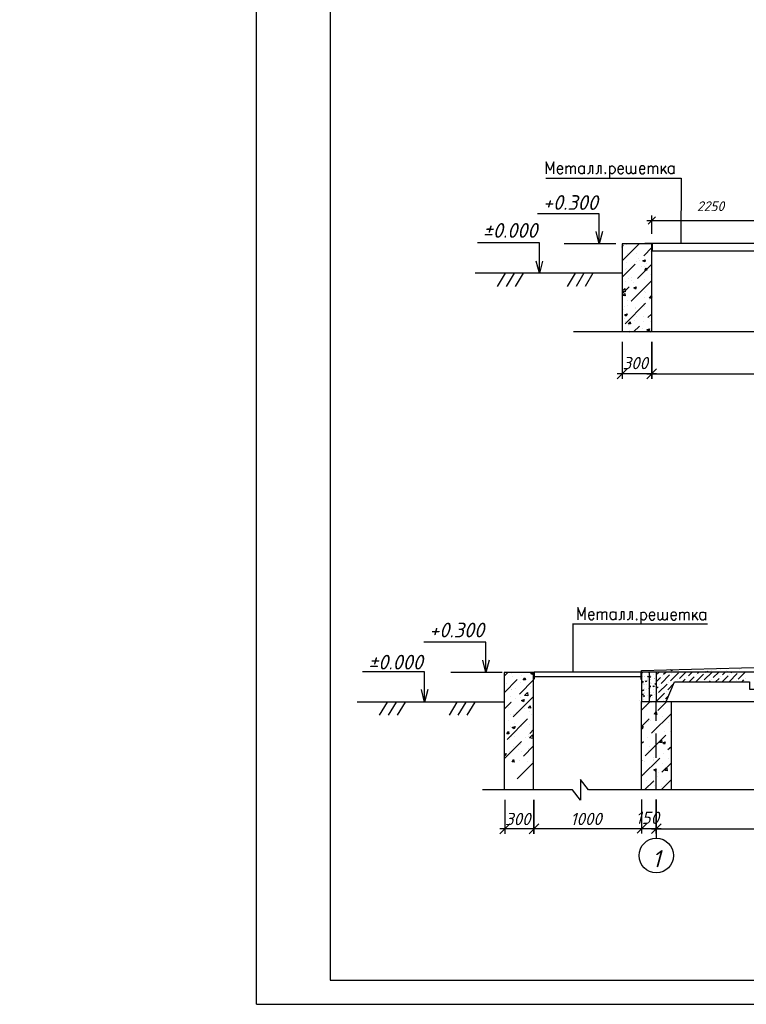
# Model space of a CAD drawing. Extents: x -119078 to 1619993, y 264752 to 340742.
# Tile 119 of 220: x 748372 to 763192, y 297220 to 317316. Entities that reach past the tile are written whole.
import ezdxf

# ---------------------------------------------------------------- set-up
doc = ezdxf.new("R2010")
doc.units = 0
doc.header["$MEASUREMENT"] = 0
doc.linetypes.add('CONTI', pattern=[0])
doc.layers.get('0').update_dxf_attribs({"color": 250, "linetype": 'CONTI'})
doc.layers.add('PDF _Геометрия', color=250, linetype='Continuous')
doc.layers.add('PDF _Текст', color=7, linetype='Continuous')
doc.styles.add('ICOCPEUR', font='isocpeui.ttf')
doc.styles.add('PDF ISOCPEUR Italic', font='isocpeui.ttf')

msp = doc.modelspace()

# ---------------------------------------------------------------- linework, layer by layer
at = {"layer": 'PDF _Геометрия', "color": 7, "lineweight": -3}
for p, q in [((761054.74, 301599.542), (761054.74, 303402.989)), ((759975.664, 301599.542), (759810.559, 301809.097)), ((759810.559, 301809.097), (759810.559, 301389.986)), ((759810.559, 301389.986), (759645.455, 301599.542))]:
    msp.add_line(p, q, dxfattribs=at)
at = {"layer": 'PDF _Геометрия', "lineweight": -3}
msp.add_line((753204.302, 297220.374), (816197.944, 297220.374), dxfattribs=at)
msp.add_lwpolyline([(753204.302, 297220.374), (753204.302, 326913.75), (816197.944, 326913.75), (816197.944, 297220.374)], dxfattribs=at)
at = {"layer": 'PDF _Геометрия', "lineweight": 30}
msp.add_lwpolyline([(754702.941, 297715.687), (815702.631, 297715.687), (815702.631, 326418.437), (754702.941, 326418.437)], close=True, dxfattribs=at)
at = {"layer": 'PDF _Геометрия', "color": 7, "lineweight": -3}
for points in [[(759264.588, 314169.044), (759264.588, 314416.701), (759188.386, 314238.896), (759112.184, 314416.701), (759112.184, 314169.044)], [(759334.44, 314264.297), (759448.743, 314264.297), (759448.743, 314289.698), (759436.043, 314315.098), (759429.692, 314321.448), (759410.642, 314334.149), (759378.891, 314334.149), (759359.841, 314321.448), (759340.79, 314302.398), (759334.44, 314264.297), (759334.44, 314238.896), (759340.79, 314207.145), (759359.841, 314181.745), (759378.891, 314169.044), (759410.642, 314169.044), (759429.692, 314181.745), (759448.743, 314207.145)], [(759512.245, 314334.149), (759512.245, 314169.044)], [(759512.245, 314289.698), (759543.995, 314321.448), (759563.046, 314334.149), (759582.096, 314334.149), (759601.147, 314321.448), (759607.497, 314289.698), (759607.497, 314169.044)], [(759607.497, 314289.698), (759639.248, 314321.448), (759658.298, 314334.149), (759677.349, 314334.149), (759696.399, 314321.448), (759702.75, 314289.698), (759702.75, 314169.044)], [(759886.904, 314207.145), (759867.854, 314181.745), (759848.803, 314169.044), (759817.053, 314169.044), (759798.002, 314181.745), (759791.652, 314194.445), (759778.952, 314207.145), (759772.601, 314238.896), (759772.601, 314264.297), (759778.952, 314302.398), (759798.002, 314321.448), (759817.053, 314334.149), (759848.803, 314334.149), (759867.854, 314321.448), (759886.904, 314302.398)], [(759886.904, 314334.149), (759886.904, 314169.044)], [(760058.359, 314169.044), (760058.359, 314334.149), (760001.207, 314334.149), (760001.207, 314219.846), (759988.507, 314181.745), (759969.457, 314169.044), (759950.406, 314169.044)], [(760229.813, 314169.044), (760229.813, 314334.149), (760172.662, 314334.149), (760172.662, 314219.846), (760159.961, 314181.745), (760140.911, 314169.044), (760121.86, 314169.044)], [(760401.268, 314334.149), (760401.268, 314086.492)], [(760401.268, 314302.398), (760420.318, 314321.448), (760439.369, 314334.149), (760464.769, 314334.149), (760483.82, 314321.448), (760502.87, 314302.398), (760515.571, 314264.297), (760515.571, 314238.896), (760502.87, 314207.145), (760483.82, 314181.745), (760464.769, 314169.044), (760439.369, 314169.044), (760420.318, 314181.745), (760401.268, 314207.145)], [(760572.722, 314264.297), (760687.025, 314264.297), (760687.025, 314289.698), (760674.325, 314315.098), (760667.975, 314321.448), (760648.924, 314334.149), (760617.173, 314334.149), (760598.123, 314321.448), (760579.072, 314302.398), (760572.722, 314264.297), (760572.722, 314238.896), (760579.072, 314207.145), (760598.123, 314181.745), (760617.173, 314169.044), (760648.924, 314169.044), (760667.975, 314181.745), (760687.025, 314207.145)], [(760845.779, 314219.846), (760820.379, 314181.745), (760801.328, 314169.044), (760782.278, 314169.044), (760763.227, 314181.745), (760750.527, 314219.846), (760750.527, 314334.149)], [(760941.032, 314219.846), (760915.631, 314181.745), (760896.581, 314169.044), (760877.53, 314169.044), (760858.48, 314181.745), (760845.779, 314219.846), (760845.779, 314334.149)], [(760941.032, 314169.044), (760941.032, 314334.149)], [(761010.884, 314264.297), (761125.187, 314264.297), (761125.187, 314289.698), (761112.486, 314315.098), (761106.136, 314321.448), (761087.086, 314334.149), (761055.335, 314334.149), (761036.284, 314321.448), (761017.234, 314302.398), (761010.884, 314264.297), (761010.884, 314238.896), (761017.234, 314207.145), (761036.284, 314181.745), (761055.335, 314169.044), (761087.086, 314169.044), (761106.136, 314181.745), (761125.187, 314207.145)], [(761188.688, 314334.149), (761188.688, 314169.044)], [(761188.688, 314289.698), (761220.439, 314321.448), (761239.49, 314334.149), (761258.54, 314334.149), (761277.591, 314321.448), (761283.941, 314289.698), (761283.941, 314169.044)], [(761283.941, 314289.698), (761315.692, 314321.448), (761334.742, 314334.149), (761353.793, 314334.149), (761372.843, 314321.448), (761379.193, 314289.698), (761379.193, 314169.044)], [(761455.395, 314334.149), (761455.395, 314169.044)], [(761550.648, 314334.149), (761455.395, 314219.846)], [(761715.752, 314207.145), (761696.702, 314181.745), (761677.651, 314169.044), (761645.9, 314169.044), (761626.85, 314181.745), (761620.5, 314194.445), (761607.799, 314207.145), (761601.449, 314238.896), (761601.449, 314264.297), (761607.799, 314302.398), (761626.85, 314321.448), (761645.9, 314334.149), (761677.651, 314334.149), (761696.702, 314321.448), (761715.752, 314302.398)], [(761715.752, 314334.149), (761715.752, 314169.044)], [(761493.496, 314264.297), (761563.348, 314169.044)], [(759105.834, 314080.142), (761861.806, 314080.142), (761855.456, 312752.957)], [(760191.712, 312740.257), (760191.712, 312994.264), (760191.712, 313356.223), (758934.38, 313356.223)], [(760261.564, 312994.264), (760191.712, 312740.257), (760128.211, 312994.264)], [(758972.481, 312143.341), (758972.481, 312390.998), (758972.481, 312759.308), (757708.798, 312759.308)], [(760528.271, 312740.257), (759474.144, 312740.257)], [(761264.89, 310943.16), (761264.89, 312740.257), (760661.625, 312740.257), (760661.625, 310943.16)], [(761125.187, 312746.607), (761125.187, 312752.957), (761271.24, 312752.957), (761271.24, 312600.553), (763741.455, 312600.553), (763741.455, 312752.957), (763595.401, 312752.957), (763595.401, 312746.607)], [(761131.537, 312746.607), (761131.537, 312746.607)], [(761245.84, 312740.257), (761131.537, 312740.257)], [(761264.89, 312606.904), (761264.89, 312721.207)], [(761271.24, 312752.957), (763595.401, 312752.957)], [(761322.042, 312759.308), (761322.042, 312759.308)], [(761423.644, 312759.308), (761423.644, 312759.308)], [(761525.247, 312759.308), (761525.247, 312759.308)], [(761620.5, 312759.308), (761620.5, 312759.308)], [(761722.102, 312759.308), (761722.102, 312759.308)], [(761823.705, 312759.308), (761823.705, 312759.308)], [(761925.307, 312759.308), (761925.307, 312759.308)], [(762020.56, 312759.308), (762020.56, 312759.308)], [(762122.163, 312759.308), (762122.163, 312759.308)], [(762223.765, 312759.308), (762223.765, 312759.308)], [(762325.368, 312759.308), (762325.368, 312759.308)], [(762420.62, 312759.308), (762420.62, 312759.308)], [(762522.223, 312759.308), (762522.223, 312759.308)], [(762623.826, 312759.308), (762623.826, 312759.308)], [(762725.428, 312759.308), (762725.428, 312759.308)], [(762820.681, 312759.308), (762820.681, 312759.308)], [(762922.283, 312759.308), (762922.283, 312759.308)], [(763023.886, 312759.308), (763023.886, 312759.308)], [(763125.489, 312759.308), (763125.489, 312759.308)], [(761271.24, 312606.904), (761271.24, 312606.904)], [(759035.982, 312390.998), (758972.481, 312143.341), (758902.629, 312390.998)], [(760661.625, 312143.341), (757664.346, 312143.341)], [(758273.962, 312143.341), (758108.858, 311870.284)], [(758458.117, 312143.341), (758293.013, 311870.284)], [(758642.272, 312143.341), (758477.168, 311870.284)], [(759702.75, 312143.341), (759537.645, 311870.284)], [(759880.554, 312143.341), (759721.8, 311870.284)], [(760064.709, 312143.341), (759905.955, 311870.284)], [(771863.317, 310943.16), (767265.797, 310943.16), (765925.912, 310943.16), (765760.807, 311152.716), (765760.807, 310733.605), (765602.053, 310943.16), (764262.168, 310943.16), (759664.649, 310943.16)], [(759905.36, 305066.732), (759905.36, 305320.739), (759829.158, 305136.584), (759752.956, 305320.739), (759752.956, 305066.732)], [(759975.212, 305161.985), (760089.514, 305161.985), (760089.514, 305187.386), (760076.814, 305212.786), (760070.464, 305225.487), (760051.413, 305231.837), (760019.663, 305231.837), (760000.612, 305225.487), (759981.562, 305200.086), (759975.212, 305161.985), (759975.212, 305136.584), (759981.562, 305104.833), (760000.612, 305079.433), (760019.663, 305066.732), (760051.413, 305066.732), (760070.464, 305079.433), (760089.514, 305104.833)], [(760153.016, 305231.837), (760153.016, 305066.732)], [(760153.016, 305187.386), (760184.767, 305225.487), (760203.817, 305231.837), (760222.868, 305231.837), (760241.918, 305225.487), (760248.269, 305187.386), (760248.269, 305066.732)], [(760248.269, 305187.386), (760280.019, 305225.487), (760299.07, 305231.837), (760318.12, 305231.837), (760337.171, 305225.487), (760343.521, 305187.386), (760343.521, 305066.732)], [(760527.676, 305104.833), (760508.625, 305079.433), (760489.575, 305066.732), (760457.824, 305066.732), (760438.774, 305079.433), (760432.423, 305092.133), (760419.723, 305104.833), (760413.373, 305136.584), (760413.373, 305161.985), (760419.723, 305200.086), (760438.774, 305225.487), (760457.824, 305231.837), (760489.575, 305231.837), (760508.625, 305225.487), (760527.676, 305200.086)], [(760527.676, 305231.837), (760527.676, 305066.732)], [(760699.13, 305066.732), (760699.13, 305231.837), (760641.979, 305231.837), (760641.979, 305117.534), (760629.279, 305079.433), (760610.228, 305066.732), (760591.178, 305066.732)], [(760870.585, 305066.732), (760870.585, 305231.837), (760813.433, 305231.837), (760813.433, 305117.534), (760800.733, 305079.433), (760781.683, 305066.732), (760762.632, 305066.732)], [(761042.039, 305226.454), (761042.039, 304978.797)], [(761042.039, 305194.703), (761061.09, 305220.103), (761080.14, 305226.454), (761105.541, 305226.454), (761124.591, 305220.103), (761143.642, 305194.703), (761156.342, 305156.602), (761156.342, 305131.201), (761143.642, 305099.45), (761124.591, 305074.05), (761105.541, 305061.349), (761080.14, 305061.349), (761061.09, 305074.05), (761042.039, 305099.45)], [(761213.494, 305156.602), (761327.797, 305156.602), (761327.797, 305182.002), (761315.096, 305207.403), (761308.746, 305220.103), (761289.696, 305226.454), (761257.945, 305226.454), (761238.894, 305220.103), (761219.844, 305194.703), (761213.494, 305156.602), (761213.494, 305131.201), (761219.844, 305099.45), (761238.894, 305074.05), (761257.945, 305061.349), (761289.696, 305061.349), (761308.746, 305074.05), (761327.797, 305099.45)], [(761486.551, 305112.151), (761461.15, 305074.05), (761442.1, 305061.349), (761423.049, 305061.349), (761403.999, 305074.05), (761391.298, 305112.151), (761391.298, 305226.454)], [(761581.803, 305112.151), (761556.403, 305074.05), (761537.352, 305061.349), (761518.302, 305061.349), (761499.251, 305074.05), (761486.551, 305112.151), (761486.551, 305226.454)], [(761581.803, 305061.349), (761581.803, 305226.454)], [(761651.655, 305156.602), (761765.958, 305156.602), (761765.958, 305182.002), (761753.258, 305207.403), (761746.908, 305220.103), (761727.857, 305226.454), (761696.106, 305226.454), (761677.056, 305220.103), (761658.005, 305194.703), (761651.655, 305156.602), (761651.655, 305131.201), (761658.005, 305099.45), (761677.056, 305074.05), (761696.106, 305061.349), (761727.857, 305061.349), (761746.908, 305074.05), (761765.958, 305099.45)], [(761829.46, 305226.454), (761829.46, 305061.349)], [(761829.46, 305182.002), (761861.211, 305220.103), (761880.261, 305226.454), (761899.312, 305226.454), (761918.362, 305220.103), (761924.712, 305182.002), (761924.712, 305061.349)], [(761924.712, 305182.002), (761956.463, 305220.103), (761975.514, 305226.454), (761994.564, 305226.454), (762013.615, 305220.103), (762019.965, 305182.002), (762019.965, 305061.349)], [(762096.167, 305226.454), (762096.167, 305061.349)], [(762191.419, 305226.454), (762096.167, 305112.151)], [(762134.268, 305156.602), (762204.12, 305061.349)], [(762356.524, 305099.45), (762337.473, 305074.05), (762318.423, 305061.349), (762286.672, 305061.349), (762267.621, 305074.05), (762261.271, 305086.75), (762248.571, 305099.45), (762242.221, 305131.201), (762242.221, 305156.602), (762248.571, 305194.703), (762267.621, 305220.103), (762286.672, 305226.454), (762318.423, 305226.454), (762337.473, 305220.103), (762356.524, 305194.703)], [(762356.524, 305226.454), (762356.524, 305061.349)], [(762400.975, 304977.83), (759645.003, 304977.83)], [(759651.353, 304977.83), (759651.353, 303999.904)], [(757879.657, 303993.554), (757879.657, 304241.211), (757879.657, 304609.52), (756615.974, 304609.52)], [(757949.509, 304241.211), (757879.657, 303993.554), (757816.155, 304241.211)], [(756628.674, 303390.289), (756628.674, 303644.295), (756628.674, 304006.255), (755364.991, 304006.255)], [(758209.865, 303993.554), (757162.088, 303993.554)], [(758851.232, 301593.192), (758851.232, 303993.554), (758254.317, 303993.554), (758254.317, 301593.192)], [(758711.529, 303999.904), (758863.933, 303999.904), (758863.933, 303853.851), (758857.582, 303853.851)], [(758717.879, 303999.904), (758717.879, 303999.904)], [(758838.532, 303993.554), (758717.879, 303993.554)], [(758851.232, 303860.201), (758851.232, 303974.504)], [(758857.582, 303860.201), (758857.582, 303860.201)], [(761042.039, 303999.904), (758863.933, 303999.904)], [(761042.039, 303904.652), (758863.933, 303904.652)], [(758914.734, 304006.255), (758914.734, 304006.255)], [(759016.337, 304006.255), (759016.337, 304006.255)], [(759111.589, 304006.255), (759111.589, 304006.255)], [(759213.192, 304006.255), (759213.192, 304006.255)], [(759416.397, 304006.255), (759416.397, 304006.255)], [(759511.649, 304006.255), (759511.649, 304006.255)], [(759613.252, 304006.255), (759613.252, 304006.255)], [(759714.855, 304006.255), (759714.855, 304006.255)], [(759816.457, 304006.255), (759816.457, 304006.255)], [(759911.71, 304006.255), (759911.71, 304006.255)], [(760013.313, 304006.255), (760013.313, 304006.255)], [(760114.915, 304006.255), (760114.915, 304006.255)], [(760216.518, 304006.255), (760216.518, 304006.255)], [(760311.77, 304006.255), (760311.77, 304006.255)], [(760413.373, 304006.255), (760413.373, 304006.255)], [(760514.976, 304006.255), (760514.976, 304006.255)], [(760616.578, 304006.255), (760616.578, 304006.255)], [(761194.443, 303999.904), (761042.039, 303999.904), (761042.039, 303853.851), (761048.389, 303853.851)], [(761658.005, 303999.904), (761054.74, 303999.904), (761054.74, 303402.989), (761658.005, 303402.989), (761658.005, 301599.542)], [(756698.526, 303644.295), (756628.674, 303390.289), (756565.173, 303644.295)], [(758254.317, 303390.289), (755257.039, 303390.289)], [(755866.654, 303390.289), (755701.55, 303123.582)], [(756050.809, 303390.289), (755885.705, 303123.582)], [(756234.964, 303390.289), (756069.86, 303123.582)], [(757289.091, 303390.289), (757130.337, 303123.582)], [(757473.246, 303390.289), (757308.142, 303123.582)], [(757657.401, 303390.289), (757492.297, 303123.582)], [(761016.639, 303415.689), (761016.639, 303415.689)], [(761048.389, 303269.635), (761048.389, 303269.635)], [(761054.74, 303269.635), (761054.74, 303383.938)], [(761073.79, 303402.989), (761188.093, 303402.989)], [(761188.093, 303409.339), (761188.093, 303409.339)], [(761556.403, 303402.989), (773158.155, 303402.989)], [(774656.794, 301599.542), (768859.093, 301599.542), (767519.208, 301599.542), (767354.104, 301809.097), (767354.104, 301389.986), (767189, 301599.542), (765855.465, 301599.542), (759975.664, 301599.542)], [(759645.455, 301599.542), (757808.375, 301599.542)]]:
    msp.add_lwpolyline(points, dxfattribs=at)
for points in [[(760312.365, 314194.445), (760306.015, 314181.745), (760312.365, 314169.044), (760325.066, 314181.745)], [(760953.137, 305086.75), (760946.787, 305074.05), (760953.137, 305061.349), (760965.837, 305074.05)], [(766160.273, 303999.904), (761054.74, 303999.904), (761054.74, 304031.655), (766153.923, 304171.359)], [(761727.857, 303803.049), (763258.247, 303803.049), (763258.247, 303650.645), (763461.452, 303650.645), (763461.452, 303803.049), (765912.616, 303803.049), (765912.616, 303650.645), (766109.471, 303650.645), (766109.471, 303803.049), (766160.273, 303803.049), (766160.273, 303999.904), (761353.197, 303999.904), (761353.197, 303402.989), (761556.403, 303402.989)]]:
    msp.add_lwpolyline(points, close=True, dxfattribs=at)
at = {"layer": 'PDF _Геометрия', "color": 251, "lineweight": -3, "true_color": 0x535353}
for points in [[(761341.092, 313292.722), (761188.688, 313140.318)], [(761264.89, 312943.462), (761264.89, 313318.122)], [(761163.288, 313216.52), (763843.057, 313216.52)], [(760661.625, 310739.955), (760661.625, 309984.285)], [(760763.227, 310187.49), (760560.022, 309984.285)], [(761360.143, 310085.888), (760560.022, 310085.888)], [(761163.288, 310085.888), (770364.677, 310085.888)], [(758264.149, 301396.336), (758264.149, 300697.818)], [(761054.74, 301402.687), (761054.74, 300704.168)], [(761353.197, 300704.168), (761353.197, 301402.687), (761353.197, 300602.566)], [(758365.752, 300901.023), (758162.547, 300697.818)], [(761166.175, 300907.374), (760962.97, 300710.519)], [(758962.667, 300799.421), (758162.547, 300799.421)], [(761166.175, 300799.421), (758765.812, 300799.421)], [(761454.8, 300799.421), (761054.74, 300799.421), (760324.471, 300799.421)], [(761257.945, 300799.421), (773456.613, 300799.421)]]:
    msp.add_lwpolyline(points, dxfattribs=at)
at = {"layer": 'PDF _Геометрия', "color": 8, "lineweight": -3, "true_color": 0x767676}
for points in [[(760661.625, 312397.348), (761004.533, 312740.257)], [(760661.625, 312721.207), (760680.675, 312727.557)], [(760661.625, 312676.755), (760680.675, 312721.207)], [(760756.877, 312727.557), (760756.877, 312727.557)], [(760763.227, 312543.402), (760763.227, 312543.402)], [(760769.577, 312518.001), (760769.577, 312518.001)], [(760960.082, 312543.402), (760960.082, 312543.402)], [(761099.786, 312498.951), (761264.89, 312664.055)], [(761137.887, 312530.702), (761137.887, 312530.702)], [(761207.739, 312619.604), (761207.739, 312619.604)], [(761245.84, 312581.503), (761245.84, 312581.503)], [(760661.625, 312060.789), (760928.331, 312327.496)], [(760744.177, 312473.55), (760744.177, 312473.55)], [(760750.527, 312352.897), (760750.527, 312352.897)], [(760947.382, 312378.298), (760947.382, 312378.298)], [(760972.783, 312035.389), (761264.89, 312327.496)], [(760998.183, 312435.449), (760998.183, 312435.449)], [(761010.884, 312410.048), (761010.884, 312410.048)], [(761163.288, 312333.846), (761163.288, 312333.846)], [(760737.827, 312219.543), (760737.827, 312219.543)], [(760756.877, 312244.944), (760756.877, 312244.944)], [(761048.985, 312283.045), (761048.985, 312283.045)], [(761125.187, 312276.695), (761125.187, 312276.695)], [(761239.49, 312111.591), (761239.49, 312111.591)], [(760725.126, 311971.887), (760725.126, 311971.887)], [(760794.978, 312035.389), (760794.978, 312035.389)], [(760845.779, 312048.089), (760845.779, 312048.089)], [(760845.779, 311571.827), (761264.89, 311990.938)], [(760845.779, 311984.587), (760845.779, 311984.587)], [(760890.231, 311946.486), (760890.231, 311946.486)], [(761118.836, 312022.688), (761118.836, 312022.688)], [(761252.19, 312035.389), (761252.19, 312035.389)], [(760661.625, 311724.231), (760801.328, 311863.934)], [(760661.625, 311781.382), (760712.426, 311832.183), (760718.776, 311762.332), (760661.625, 311768.682)], [(760718.776, 311717.88), (760718.776, 311717.88)], [(761106.136, 311768.682), (761106.136, 311768.682)], [(761131.537, 311743.281), (761131.537, 311743.281)], [(760699.726, 311660.729), (760699.726, 311660.729)], [(760718.776, 311108.264), (761137.887, 311527.375)], [(760763.227, 311578.177), (760763.227, 311578.177)], [(760858.48, 311559.126), (760858.48, 311559.126)], [(761099.786, 311514.675), (761099.786, 311514.675)], [(761106.136, 311641.678), (761106.136, 311641.678)], [(761207.739, 311654.379), (761207.739, 311654.379)], [(761264.89, 311635.328), (761220.439, 311635.328), (761258.54, 311679.779), (761264.89, 311654.379)], [(761226.789, 311609.928), (761226.789, 311609.928)], [(760661.625, 311387.672), (760674.325, 311400.372)], [(760706.076, 311463.874), (760706.076, 311463.874)], [(760712.426, 311292.419), (760763.227, 311311.47), (760744.177, 311267.019), (760706.076, 311292.419)], [(760763.227, 311482.924), (760763.227, 311482.924)], [(760928.331, 311444.823), (760928.331, 311444.823)], [(760941.032, 311413.072), (760941.032, 311413.072)], [(761118.836, 311470.224), (761118.836, 311470.224)], [(761182.338, 311235.268), (761264.89, 311311.47)], [(760699.726, 311209.867), (760699.726, 311209.867)], [(760725.126, 311146.365), (760725.126, 311146.365)], [(760915.631, 311171.766), (760915.631, 311171.766)], [(760953.732, 311254.318), (760953.732, 311254.318)], [(761087.086, 311260.668), (761087.086, 311260.668)], [(761099.786, 311146.365), (761099.786, 311146.365)], [(761207.739, 311209.867), (761207.739, 311209.867)], [(761233.139, 311146.365), (761233.139, 311146.365)], [(760687.025, 310955.86), (760687.025, 310955.86)], [(760788.628, 311070.163), (760788.628, 311070.163)], [(760794.978, 310943.16), (760814.029, 310962.211), (760814.029, 310943.16)], [(760890.231, 310943.16), (761010.884, 311063.813)], [(761080.735, 311006.662), (761080.735, 311006.662)], [(761214.089, 311006.662), (761201.389, 310962.211), (761163.288, 310987.611), (761220.439, 311006.662)], [(761226.789, 310943.16), (761264.89, 310974.911)], [(761677.056, 304050.706), (761670.706, 304025.305), (761645.305, 304044.356), (761651.655, 304044.356)], [(762674.032, 304063.406), (762674.032, 304063.406)], [(763061.392, 304050.706), (763061.392, 304050.706)], [(758254.317, 303917.352), (758330.519, 303993.554)], [(758254.317, 303580.794), (758521.024, 303847.501)], [(758394.02, 303974.504), (758394.02, 303974.504)], [(758419.421, 303904.652), (758419.421, 303904.652)], [(758603.576, 303930.053), (758603.576, 303930.053)], [(758844.882, 303993.554), (758832.182, 303949.103), (758794.081, 303974.504), (758838.532, 303993.554)], [(758800.431, 303961.804), (758800.431, 303961.804)], [(758800.431, 303955.453), (758800.431, 303955.453)], [(761073.79, 303917.352), (761073.79, 303917.352)], [(761111.891, 303911.002), (761111.891, 303911.002)], [(761118.241, 303999.904), (761118.241, 303999.904)], [(761124.591, 303911.002), (761124.591, 303911.002)], [(761175.393, 303872.901), (761175.393, 303872.901)], [(761181.743, 303847.501), (761181.743, 303847.501)], [(761194.443, 303999.904), (761194.443, 303999.904)], [(761213.494, 303999.904), (761213.494, 303987.204), (761200.793, 303999.904), (761207.144, 303999.904)], [(761232.544, 303936.403), (761232.544, 303936.403)], [(761232.544, 303847.501), (761232.544, 303847.501)], [(761245.245, 303930.053), (761245.245, 303930.053)], [(761245.245, 303847.501), (761245.245, 303847.501)], [(761257.945, 303904.652), (761257.945, 303904.652)], [(761296.046, 303949.103), (761296.046, 303949.103)], [(761315.096, 303866.551), (761315.096, 303866.551)], [(761327.797, 303872.901), (761327.797, 303872.901)], [(761327.797, 303860.201), (761327.797, 303860.201)], [(761353.197, 303942.753), (761416.699, 303999.904)], [(761353.197, 303898.302), (761353.197, 303898.302)], [(761353.197, 303891.952), (761353.197, 303891.952)], [(761353.197, 303803.049), (761442.1, 303891.952)], [(761454.8, 303771.299), (761626.255, 303942.753)], [(761473.851, 303923.703), (761473.851, 303923.703)], [(761505.601, 304006.255), (761505.601, 304006.255)], [(761505.601, 303955.453), (761550.053, 303999.904)], [(761645.305, 303822.1), (761810.409, 303987.204)], [(761658.005, 303974.504), (761658.005, 303974.504)], [(761772.308, 304044.356), (761772.308, 304044.356)], [(761829.46, 303872.901), (761956.463, 303999.904)], [(761892.961, 303803.049), (761943.763, 303853.851)], [(761981.864, 303891.952), (761981.864, 303891.952)], [(762013.615, 303923.703), (762089.817, 303999.904)], [(762026.315, 303803.049), (762127.918, 303904.652)], [(762159.668, 303803.049), (762318.423, 303955.453)], [(762166.019, 303942.753), (762166.019, 303942.753)], [(762197.769, 303974.504), (762223.17, 303999.904)], [(762331.123, 303841.15), (762496.227, 303999.904)], [(762350.173, 303987.204), (762350.173, 303987.204)], [(762356.524, 304018.955), (762356.524, 304018.955)], [(762375.574, 304006.255), (762413.675, 304018.955)], [(762375.574, 303999.904), (762375.574, 303999.904)], [(762407.325, 303999.904), (762407.325, 304018.955)], [(762483.527, 304038.005), (762483.527, 304038.005)], [(762483.527, 303853.851), (762483.527, 303853.851)], [(762515.278, 303891.952), (762629.581, 303999.904)], [(762566.079, 303803.049), (762635.931, 303872.901)], [(762667.682, 303904.652), (762667.682, 303904.652)], [(762699.433, 303803.049), (762820.086, 303923.703)], [(762705.783, 303942.753), (762762.934, 303999.904)], [(762794.685, 304038.005), (762794.685, 304038.005)], [(762807.385, 304018.955), (762807.385, 304018.955)], [(762839.136, 303803.049), (763004.24, 303974.504)], [(762851.836, 303955.453), (762851.836, 303955.453)], [(762889.937, 303987.204), (762896.288, 303999.904)], [(763023.291, 303853.851), (763169.345, 303999.904)], [(763175.695, 303872.901), (763175.695, 303872.901)], [(758298.768, 303758.598), (758298.768, 303758.598)], [(758406.721, 303650.645), (758406.721, 303650.645)], [(758489.273, 303676.046), (758489.273, 303676.046)], [(758565.475, 303549.043), (758851.232, 303841.15)], [(758590.875, 303796.699), (758590.875, 303796.699)], [(758794.081, 303701.447), (758794.081, 303701.447)], [(758851.232, 303726.847), (758851.232, 303726.847)], [(761073.79, 303777.649), (761073.79, 303777.649)], [(761092.841, 303764.948), (761092.841, 303764.948)], [(761099.191, 303739.548), (761099.191, 303739.548)], [(761105.541, 303656.996), (761105.541, 303656.996)], [(761111.891, 303828.45), (761111.891, 303828.45)], [(761111.891, 303745.898), (761111.891, 303745.898)], [(761162.692, 303745.898), (761162.692, 303745.898)], [(761169.043, 303834.8), (761169.043, 303834.8)], [(761188.093, 303676.046), (761188.093, 303676.046)], [(761194.443, 303656.996), (761194.443, 303656.996)], [(761207.144, 303771.299), (761207.144, 303771.299)], [(761238.894, 303790.349), (761238.894, 303790.349)], [(761238.894, 303764.948), (761238.894, 303764.948)], [(761238.894, 303676.046), (761238.894, 303676.046)], [(761264.295, 303758.598), (761264.295, 303758.598)], [(761289.696, 303714.147), (761308.746, 303720.497), (761302.396, 303701.447), (761289.696, 303707.797)], [(761340.497, 303701.447), (761340.497, 303701.447)], [(761346.847, 303771.299), (761346.847, 303771.299)], [(761353.197, 303669.696), (761391.298, 303701.447)], [(761353.197, 303682.396), (761353.197, 303682.396)], [(761403.999, 303587.144), (761575.453, 303752.248)], [(761423.049, 303739.548), (761423.049, 303739.548)], [(761594.504, 303637.945), (761708.807, 303758.598)], [(761607.204, 303790.349), (761607.204, 303790.349)], [(761753.258, 303803.049), (761759.608, 303803.049)], [(761791.359, 303841.15), (761791.359, 303841.15)], [(762299.372, 303803.049), (762299.372, 303803.049)], [(762432.726, 303803.049), (762451.776, 303822.1)], [(762991.54, 303822.1), (762991.54, 303822.1)], [(763105.843, 303803.049), (763143.944, 303841.15)], [(758387.67, 303498.241), (758387.67, 303498.241)], [(758406.721, 303644.295), (758406.721, 303644.295)], [(758438.471, 303085.481), (758851.232, 303504.592)], [(758476.572, 303466.491), (758476.572, 303466.491)], [(758590.875, 303479.191), (758590.875, 303479.191)], [(758781.38, 303447.44), (758781.38, 303447.44)], [(761061.09, 303460.14), (761061.09, 303460.14)], [(761080.14, 303618.895), (761080.14, 303618.895)], [(761099.191, 303644.295), (761099.191, 303644.295)], [(761099.191, 303491.891), (761099.191, 303491.891)], [(761105.541, 303574.443), (761105.541, 303574.443)], [(761111.891, 303517.292), (761111.891, 303517.292)], [(761124.591, 303555.393), (761124.591, 303555.393)], [(761162.692, 303644.295), (761162.692, 303644.295)], [(761181.743, 303523.642), (761181.743, 303523.642)], [(761213.494, 303612.544), (761213.494, 303612.544)], [(761219.844, 303479.191), (761219.844, 303479.191)], [(761226.194, 303529.992), (761245.245, 303536.342), (761238.894, 303517.292), (761226.194, 303523.642)], [(761232.544, 303593.494), (761232.544, 303593.494)], [(761232.544, 303510.942), (761232.544, 303510.942)], [(761238.894, 303466.491), (761238.894, 303466.491)], [(761245.245, 303510.942), (761245.245, 303510.942)], [(761283.346, 303485.541), (761283.346, 303485.541)], [(761289.696, 303580.794), (761289.696, 303580.794)], [(761296.046, 303637.945), (761296.046, 303637.945)], [(761327.797, 303549.043), (761327.797, 303549.043)], [(761346.847, 303606.194), (761346.847, 303606.194)], [(761353.197, 303587.144), (761353.197, 303587.144)], [(761353.197, 303402.989), (761524.652, 303568.093)], [(761372.248, 303555.393), (761372.248, 303555.393)], [(761543.702, 303453.79), (761607.204, 303517.292)], [(761556.403, 303606.194), (761556.403, 303606.194)], [(758254.317, 303244.235), (758394.02, 303383.938)], [(758343.219, 303282.336), (758343.219, 303282.336)], [(758400.37, 303396.639), (758400.37, 303396.639)], [(758667.077, 303256.935), (758667.077, 303256.935)], [(758749.63, 303269.635), (758749.63, 303269.635)], [(761054.74, 303225.184), (761232.544, 303402.989)], [(761080.14, 303364.888), (761080.14, 303364.888)], [(761092.841, 303441.09), (761092.841, 303441.09)], [(761099.191, 303402.989), (761099.191, 303402.989)], [(761105.541, 303282.336), (761105.541, 303282.336)], [(761149.992, 303288.686), (761149.992, 303288.686)], [(761200.793, 303358.538), (761200.793, 303358.538)], [(761226.194, 303422.039), (761226.194, 303422.039)], [(761245.245, 303402.989), (761251.595, 303390.289), (761257.945, 303402.989)], [(761346.847, 303269.635), (761346.847, 303269.635)], [(761353.197, 303371.238), (761353.197, 303371.238)], [(761384.948, 303218.834), (761569.103, 303402.989)], [(761442.1, 303326.787), (761442.1, 303326.787)], [(761505.601, 303415.689), (761505.601, 303415.689)], [(761511.952, 303263.285), (761511.952, 303263.285)], [(758311.468, 302621.918), (758730.579, 303047.38)], [(758387.67, 303142.632), (758387.67, 303142.632)], [(758438.471, 303136.282), (758438.471, 303136.282)], [(758501.973, 303180.733), (758501.973, 303180.733)], [(758775.03, 303193.433), (758775.03, 303193.433)], [(758813.131, 303129.932), (758813.131, 303129.932)], [(761054.74, 302888.625), (761213.494, 303047.38)], [(761257.945, 302755.272), (761658.005, 303148.982)], [(761302.396, 303129.932), (761302.396, 303129.932)], [(761486.551, 303091.831), (761486.551, 303091.831)], [(758254.317, 302907.676), (758267.017, 302920.376)], [(758349.569, 303002.928), (758349.569, 303002.928)], [(758381.32, 302888.625), (758381.32, 302888.625)], [(758470.222, 302958.477), (758470.222, 302958.477)], [(758597.226, 302882.275), (758597.226, 302882.275)], [(758660.727, 302983.878), (758660.727, 302983.878)], [(758762.33, 302939.427), (758762.33, 302939.427)], [(761054.74, 302875.925), (761086.49, 302888.625), (761067.44, 302837.824), (761054.74, 302850.524)], [(761200.793, 302983.878), (761200.793, 302983.878)], [(761238.894, 303021.979), (761238.894, 303021.979)], [(761340.497, 303015.629), (761340.497, 303015.629)], [(761607.204, 302964.827), (761607.204, 302964.827)], [(758267.017, 302660.019), (758267.017, 302660.019)], [(758406.721, 302685.42), (758406.721, 302685.42)], [(758457.522, 302685.42), (758457.522, 302685.42)], [(758686.128, 302666.37), (758686.128, 302666.37)], [(758749.63, 302723.521), (758749.63, 302723.521)], [(758755.98, 302685.42), (758755.98, 302685.42)], [(758775.03, 302748.922), (758851.232, 302831.474)], [(758851.232, 302761.622), (758851.232, 302761.622)], [(758851.232, 302698.12), (758851.232, 302698.12)], [(758851.232, 302698.12), (758851.232, 302698.12)], [(761130.942, 302291.71), (761550.053, 302710.821)], [(761175.393, 302672.72), (761175.393, 302672.72)], [(761327.797, 302761.622), (761327.797, 302761.622)], [(761518.302, 302787.023), (761518.302, 302787.023)], [(761638.955, 302793.373), (761638.955, 302793.373)], [(758254.317, 302228.208), (758603.576, 302583.817)], [(758368.62, 302634.619), (758368.62, 302634.619)], [(758451.172, 302488.565), (758451.172, 302488.565)], [(758590.875, 302513.966), (758590.875, 302513.966)], [(758648.027, 302285.36), (758851.232, 302494.915)], [(761054.74, 302552.067), (761092.841, 302583.817)], [(761213.494, 302488.565), (761213.494, 302488.565)], [(761321.447, 302507.615), (761321.447, 302507.615)], [(761321.447, 302488.565), (761321.447, 302488.565)], [(761461.15, 302634.619), (761461.15, 302634.619)], [(761461.15, 302577.467), (761461.15, 302577.467)], [(761511.952, 302513.966), (761511.952, 302513.966)], [(761594.504, 302418.713), (761658.005, 302475.865)], [(761619.904, 302469.514), (761619.904, 302469.514)], [(761638.955, 302469.514), (761638.955, 302469.514)], [(758254.317, 302323.461), (758292.418, 302336.161), (758273.367, 302291.71), (758254.317, 302304.41)], [(758260.667, 302380.612), (758260.667, 302380.612)], [(758362.269, 302380.612), (758362.269, 302380.612)], [(758546.424, 302418.713), (758546.424, 302418.713)], [(758609.926, 302386.962), (758609.926, 302386.962)], [(758749.63, 302431.413), (758749.63, 302431.413)], [(761054.74, 301878.949), (761429.399, 302247.259)], [(761194.443, 302393.313), (761194.443, 302393.313)], [(761308.746, 302253.609), (761308.746, 302253.609)], [(761511.952, 302336.161), (761511.952, 302336.161)], [(761600.854, 302247.259), (761600.854, 302247.259)], [(758438.471, 302171.057), (758438.471, 302171.057)], [(758521.024, 301821.798), (758851.232, 302158.356)], [(758565.475, 302202.808), (758565.475, 302202.808)], [(758736.929, 302177.407), (758736.929, 302177.407)], [(758825.832, 302183.757), (758825.832, 302183.757)], [(761054.74, 302202.808), (761054.74, 302190.107)], [(761118.241, 302183.757), (761118.241, 302183.757)], [(761308.746, 302209.158), (761308.746, 302209.158)], [(761308.746, 302190.107), (761308.746, 302190.107)], [(761467.5, 301955.151), (761658.005, 302139.306)], [(761486.551, 302126.606), (761486.551, 302126.606)], [(761111.891, 301910.7), (761111.891, 301910.7)], [(761302.396, 301999.602), (761302.396, 301999.602)], [(761384.948, 301872.599), (761384.948, 301872.599)], [(761397.649, 301948.801), (761397.649, 301948.801)], [(761118.241, 301599.542), (761302.396, 301783.697)], [(761162.692, 301796.397), (761162.692, 301796.397)], [(761194.443, 301650.343), (761194.443, 301650.343)], [(761289.696, 301745.596), (761289.696, 301745.596)], [(761321.447, 301694.794), (761321.447, 301694.794)], [(761454.8, 301599.542), (761658.005, 301802.747)], [(761454.8, 301669.394), (761454.8, 301669.394)], [(761569.103, 301783.697), (761569.103, 301783.697)]]:
    msp.add_lwpolyline(points, dxfattribs=at)
for points in [[(761131.537, 312416.399), (761118.836, 312371.947), (761080.735, 312397.348)], [(761150.587, 312251.294), (761163.288, 312206.843), (761118.836, 312206.843)], [(760712.426, 311730.581), (760718.776, 311679.779), (760674.325, 311686.13)], [(760947.382, 311863.934), (760934.682, 311819.483), (760896.581, 311844.884)], [(760820.379, 311152.716), (760826.729, 311108.264), (760782.278, 311108.264)], [(758673.428, 303885.602), (758686.128, 303841.15), (758641.677, 303841.15)], [(761188.093, 303917.352), (761194.443, 303904.652), (761175.393, 303904.652)], [(761080.14, 303790.349), (761061.09, 303796.699), (761080.14, 303815.75)], [(761156.342, 303822.1), (761149.992, 303803.049), (761137.292, 303815.75)], [(761226.194, 303726.847), (761226.194, 303714.147), (761213.494, 303714.147)], [(761353.197, 303752.248), (761327.797, 303752.248), (761346.847, 303771.299)], [(758736.929, 303517.292), (758667.077, 303523.642), (758730.579, 303587.144)], [(761080.14, 303555.393), (761080.14, 303536.342), (761067.44, 303536.342)], [(761092.841, 303637.945), (761086.49, 303618.895), (761073.79, 303631.595)], [(761111.891, 303504.592), (761092.841, 303504.592), (761111.891, 303523.642)], [(761257.945, 303536.342), (761264.295, 303523.642), (761245.245, 303523.642)], [(758660.727, 303441.09), (758648.027, 303396.639), (758609.926, 303422.039)], [(758781.38, 303314.087), (758787.731, 303263.285), (758743.279, 303269.635)], [(761353.197, 303187.083), (761365.898, 303136.282), (761321.447, 303142.632)], [(758476.572, 302888.625), (758457.522, 302844.174), (758419.421, 302869.575)], [(758343.219, 302787.023), (758349.569, 302742.572), (758305.118, 302742.572)], [(758838.532, 302647.319), (758768.68, 302660.019), (758832.182, 302717.171)], [(761461.15, 302609.218), (761467.5, 302564.767), (761423.049, 302564.767)], [(761537.352, 302577.467), (761524.652, 302533.016), (761486.551, 302558.417)], [(758444.822, 302215.508), (758457.522, 302164.707), (758413.071, 302171.057)], [(761353.197, 302025.003), (761340.497, 301980.552), (761302.396, 302005.952)], [(761569.103, 302037.703), (761575.453, 301986.902), (761531.002, 301993.252)]]:
    msp.add_lwpolyline(points, close=True, dxfattribs=at)
at = {"layer": 'PDF _Геометрия', "color": 251, "lineweight": -3, "true_color": 0x535353}
for points in [[(761264.89, 309984.285), (761264.89, 310739.955)], [(761360.143, 310187.49), (761163.288, 309984.285)], [(758861.065, 300697.818), (758861.065, 301396.336)], [(758962.667, 300901.023), (758765.812, 300697.818)], [(761454.8, 300901.023), (761257.945, 300704.168)]]:
    msp.add_lwpolyline(points, close=True, dxfattribs=at)
at = {"layer": 'PDF _Геометрия', "color": 1, "lineweight": -3}
for points in [[(761207.144, 303999.904), (761207.144, 303402.989)], [(761353.197, 303002.928), (761353.197, 303402.989)], [(761353.197, 302875.925), (761353.197, 302875.925)], [(761353.197, 302253.609), (761353.197, 302748.922)], [(761353.197, 302126.606), (761353.197, 302126.606)], [(761353.197, 301599.542), (761353.197, 301999.602)]]:
    msp.add_lwpolyline(points, dxfattribs=at)
for centre, radius in [((761223.019, 303901.477), 9.525), ((761223.019, 303704.622), 9.525), ((761223.019, 303501.416), 9.525), ((761356.373, 300256.482), 352.434)]:
    msp.add_circle(centre, radius, dxfattribs=at)
at = {"layer": 'PDF _Геометрия', "color": 7, "lineweight": -3}
for centre, radius, start, end in [((761249.015, 312724.381), 15.876, 0.0009332, 89.9990626), ((758841.708, 303977.68), 15.875, 359.9974121, 90.0025838), ((761076.965, 303977.68), 15.875, 89.9974162, 180.0025879)]:
    msp.add_arc(centre, radius, start, end, dxfattribs=at)

# ---------------------------------------------------------------- texts
at = {"linetype": 'Continuous', "lineweight": 25, "ltscale": 15, "insert": (12863.76, 311222.017), "char_height": 250, "width": 17877.44941, "attachment_point": 1, "style": 'ICOCPEUR'}
msp.add_mtext('\\pi4862.31;{\\H1.16667x;\\LАнтисейсмические мероприятия\\P\\pi0;\\H0.71428x;\\l       Для обеспечения сейсмостойкости несущих конструкций и фундаментов соблюдены все условия КМК 2.01.03-19 «Строительство в сейсмических районах».\\P\\pi5355.138;\\H1.4x;\\LАнтикоррозионная защита\\l\\P\\pi0;\\H0.71428x;       Защита конструкций от коррозии должна производиться в соответствии КМК 2.03.11-96 "Защита строительных конструкций от коррозии" ГОСТ 9.402-2004 «Покрытия лакокрасочные. Подготовка (металлических поверхностей перед окрашиванием». Антикоррозионное покрытие должно обеспечивать защиту конструкций. \\P       \\A1;Все несущие металлоконструкции грунтовать и\\A0; окрасить эмалью ПФ-115 (ГОСТ6465-76) за 2 раза по грунтовке ГФ-021 (ГОСТ 25129-82)\\A1;.\\P      Для железобетонных конструкций использовать бетон \\A0;на портландцементе по ГОСТ 10178-85*,\\A1; водонепроницаемости W\\A0;4\\A1; и морозостойкостью F100\\A0;.\\A1;\\P\\A0;       \\A1;Все \\A0;поверхности бетонных и ж.б конструкций, соприкасающиеся с грунтом обмазать \\A1;\\C256;горячим битумом за 2 раза\\A0;\\C0; по ГОСТ 28379-89.}\\P\\pi5566.64787;{\\H1.16666x;\\LАнтипросадочные мероприятия\\A1;\\l\\P\\pi0;\\H0.71428x;        В соответствии с требованиями КМК 2.02.01-98 приняты противопросадочные мероприятия для первого типа грунтовых условий. Для устранения просадочных свойств грунтов I типа предусмотрено уплотнение тяжелыми трамбовками грунтов в основании котлованов и устройство подготовки из бетона класса В7,5. Насыпные грунты и строительный мусор толщиной до 1,5м удалить и заменить засыпкой из ГПС до бетонной подготовки.}', dxfattribs=at)
at = {"layer": 'PDF _Текст', "lineweight": 30, "insert": (759042.332, 313437.817), "char_height": 299.9961, "attachment_point": 7, "rotation": 359.698051, "style": 'PDF ISOCPEUR Italic'}
msp.add_mtext('+0.300', dxfattribs=at)
at = {"layer": 'PDF _Текст', "color": 251, "lineweight": 30, "true_color": 0x535353, "attachment_point": 7, "style": 'PDF ISOCPEUR Italic'}
for s, insert, char_height in [('2250', (762185.664, 313409.207), 199.9945), ('300', (760667.975, 310182.062), 249.9972), ('300', (758270.499, 300876.457), 249.9972), ('1000', (759604.034, 300878.803), 249.9972), ('150', (760935.176, 300902.091), 249.9972)]:
    msp.add_mtext(s, dxfattribs=dict(at, insert=insert, char_height=char_height))
at = {"layer": 'PDF _Текст', "lineweight": 30, "attachment_point": 7, "style": 'PDF ISOCPEUR Italic'}
for s, insert, char_height in [('±0.000', (757816.75, 312865.456), 299.9961), ('+0.300', (756723.927, 304709.317), 299.9961), ('±0.000', (755479.294, 304053.971), 299.9961), ('1', (761269.812, 300017.154), 349.994)]:
    msp.add_mtext(s, dxfattribs=dict(at, insert=insert, char_height=char_height))

doc.saveas('drawing.dxf')
